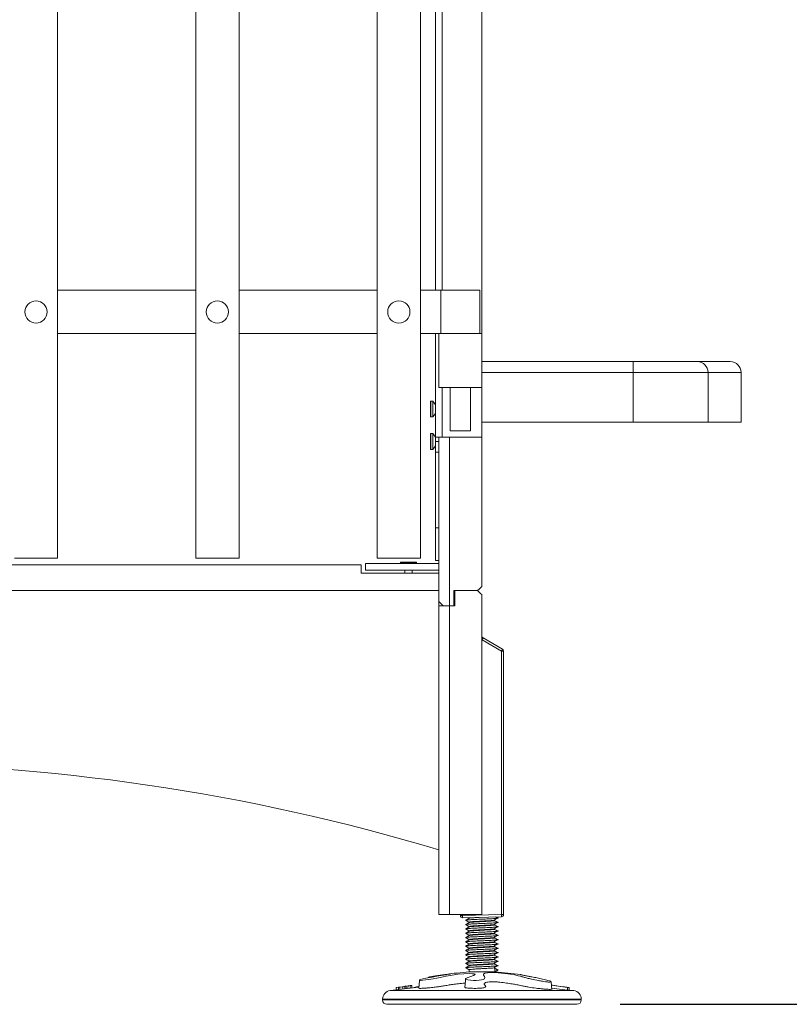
# Model space of a CAD drawing. Header units: millimetres. Extents: x 0 to 420, y 0 to 297.
# Tile 61 of 131: x 252 to 270, y 171 to 193. Entities that reach past the tile are written whole.
import ezdxf

# ---------------------------------------------------------------- set-up
doc = ezdxf.new("R2010")
doc.units = ezdxf.units.MM
doc.layers.add('0COTES', color=5, linetype='Continuous')
doc.styles.add('SLDTEXTSTYLE0', font='TXT', dxfattribs={"width": 0.75})
doc.dimstyles.new('SLDDIMSTYLE0', dxfattribs={"dimtxt": 3.5, "dimasz": 3.302, "dimexe": 0, "dimexo": 0.0625, "dimgap": 0.875, "dimtad": 1, "dimdec": 0, "dimlfac": 20, "dimrnd": 1e-09, "dimzin": 12, "dimdsep": 46, "dimtxsty": 'SLDTEXTSTYLE0', "dimsah": 1, "dimcen": 0.09, "dimadec": 0, "dimazin": 3, "dimtfac": 1, "dimtdec": 0, "dimtofl": 0, "dimtmove": 0, "dimatfit": 3, "dimfxl": 0, "dimfrac": 2, "dimtolj": 1, "dimtzin": 12, "dimarcsym": 0})

# ---------------------------------------------------------------- blocks, each defined once
blk = doc.blocks.new('_D_3')
at = {"layer": '0COTES'}
for p, q in [((263.356, 271.001), (279.574, 271.001)), ((278.574, 271.001), (278.574, 170.526)), ((265.606, 170.526), (279.574, 170.526))]:
    blk.add_line(p, q, dxfattribs=at)
for points in [[(278.574, 271.001), (278.066, 267.699), (279.082, 267.699)], [(278.574, 170.526), (279.082, 173.828), (278.066, 173.828)]]:
    blk.add_solid(points, dxfattribs=at)
at = {"layer": '0COTES', "insert": (274.063, 205.677), "char_height": 3.5, "attachment_point": 1, "rotation": 90, "style": 'SLDTEXTSTYLE0'}
blk.add_mtext('2010', dxfattribs=at)

msp = doc.modelspace()

# ---------------------------------------------------------------- linework, layer by layer
at = {"color": 7, "linetype": 'Continuous', "lineweight": 18}
for p, q in [((252.581, 208.351), (252.581, 180.851)), ((255.781, 180.851), (255.781, 208.351)), ((256.781, 208.351), (256.781, 180.851)), ((259.981, 180.851), (259.981, 208.351)), ((260.981, 208.351), (260.981, 180.851)), ((262.406, 203.301), (262.406, 183.651)), ((261.331, 187.051), (261.331, 202.151)), ((255.781, 187.051), (252.581, 187.051)), ((259.981, 187.051), (256.781, 187.051)), ((261.456, 187.051), (260.981, 187.051)), ((261.456, 187.051), (261.456, 186.051)), ((262.356, 187.051), (261.456, 187.051)), ((262.356, 186.051), (262.356, 187.051)), ((255.781, 186.051), (252.581, 186.051)), ((259.981, 186.051), (256.781, 186.051)), ((261.406, 186.051), (260.981, 186.051)), ((261.331, 183.651), (261.331, 186.051)), ((261.406, 186.051), (261.406, 184.801)), ((262.406, 186.051), (261.406, 186.051)), ((262.406, 184.801), (262.406, 186.051)), ((262.406, 185.401), (265.906, 185.401)), ((265.906, 185.151), (265.906, 185.401)), ((265.906, 185.401), (267.394, 185.401)), ((267.394, 185.401), (268.156, 185.401)), ((265.906, 185.151), (262.406, 185.151)), ((265.906, 185.151), (265.906, 184.001)), ((267.642, 185.151), (265.906, 185.151)), ((267.642, 185.151), (267.642, 184.001)), ((268.406, 184.001), (268.406, 185.151)), ((262.406, 184.801), (261.406, 184.801)), ((261.668, 184.801), (261.668, 183.801)), ((262.143, 183.801), (262.143, 184.801)), ((261.22, 184.484), (261.215, 184.479)), ((261.215, 184.365), (261.215, 184.479)), ((261.215, 184.124), (261.215, 184.365)), ((261.265, 184.484), (261.22, 184.484)), ((261.22, 184.484), (261.22, 184.367)), ((261.22, 184.367), (261.22, 184.119)), ((261.331, 184.401), (261.265, 184.484)), ((261.265, 184.119), (261.265, 184.484)), ((261.265, 184.119), (261.331, 184.201)), ((261.215, 184.124), (261.22, 184.119)), ((261.22, 184.119), (261.265, 184.119)), ((262.406, 184.001), (265.906, 184.001)), ((265.906, 184.001), (267.642, 184.001)), ((267.642, 184.001), (268.406, 184.001)), ((261.22, 183.734), (261.215, 183.729)), ((261.215, 183.374), (261.215, 183.729)), ((261.265, 183.734), (261.22, 183.734)), ((261.22, 183.734), (261.22, 183.369)), ((261.331, 183.651), (261.265, 183.734)), ((261.265, 183.369), (261.265, 183.734)), ((262.143, 183.801), (261.668, 183.801)), ((261.265, 183.369), (261.331, 183.451)), ((261.481, 183.651), (261.331, 183.651)), ((261.331, 183.551), (261.331, 183.651)), ((261.331, 183.551), (261.406, 183.551)), ((261.331, 183.301), (261.331, 183.551)), ((261.406, 183.551), (261.406, 183.651)), ((261.406, 183.551), (261.406, 183.301)), ((262.406, 183.651), (261.481, 183.651)), ((262.406, 180.201), (262.406, 183.651)), ((261.215, 183.374), (261.22, 183.369)), ((261.22, 183.369), (261.265, 183.369)), ((261.406, 183.301), (261.331, 183.301)), ((261.331, 181.551), (261.331, 183.301)), ((261.406, 181.551), (261.406, 183.301)), ((261.331, 181.551), (261.406, 181.551)), ((261.331, 180.801), (261.331, 181.551)), ((261.406, 181.551), (261.406, 180.822)), ((252.581, 180.851), (251.581, 180.851)), ((256.781, 180.851), (255.781, 180.851)), ((259.706, 180.726), (259.706, 180.576)), ((259.706, 180.726), (261.406, 180.726)), ((260.981, 180.851), (259.981, 180.851)), ((260.528, 180.759), (260.523, 180.754)), ((260.523, 180.754), (260.523, 180.726)), ((260.888, 180.754), (260.523, 180.754)), ((260.528, 180.759), (260.883, 180.759)), ((260.888, 180.754), (260.883, 180.759)), ((260.888, 180.726), (260.888, 180.754)), ((261.406, 180.801), (261.331, 180.801)), ((261.406, 179.851), (261.406, 180.822)), ((259.606, 180.701), (236.006, 180.701)), ((259.606, 180.501), (259.606, 180.701)), ((261.406, 180.501), (259.606, 180.501)), ((259.706, 180.576), (261.406, 180.576)), ((260.618, 180.576), (260.618, 180.501)), ((260.793, 180.501), (260.793, 180.576)), ((261.406, 180.101), (234.206, 180.101)), ((261.406, 174.101), (261.406, 180.101)), ((261.756, 180.101), (262.306, 180.101)), ((261.756, 179.751), (261.756, 180.101)), ((261.781, 180.101), (262.306, 180.101)), ((261.781, 179.751), (261.781, 180.101)), ((261.506, 179.751), (261.406, 179.851)), ((262.406, 180.001), (262.406, 172.601)), ((261.406, 179.751), (261.406, 172.601)), ((261.406, 179.751), (261.656, 179.751)), ((261.656, 179.751), (261.506, 179.751)), ((261.656, 172.601), (261.656, 179.751)), ((261.656, 179.751), (261.781, 179.751)), ((261.656, 179.751), (261.756, 179.751)), ((262.857, 178.702), (262.407, 178.962)), ((262.431, 179.005), (262.881, 178.746)), ((262.857, 172.601), (262.857, 178.702)), ((262.906, 178.702), (262.857, 178.702)), ((262.906, 178.702), (262.906, 172.601)), ((261.656, 172.601), (261.406, 172.601)), ((262.406, 172.601), (261.656, 172.601)), ((261.906, 172.578), (261.906, 172.601)), ((261.957, 172.578), (261.906, 172.578)), ((261.957, 172.578), (262.857, 172.601)), ((262.857, 172.551), (261.957, 172.528)), ((262.096, 172.531), (262.106, 172.526)), ((262.106, 172.526), (262.127, 172.532)), ((262.106, 172.526), (262.106, 172.517)), ((262.752, 172.528), (262.72, 172.548)), ((262.906, 172.601), (262.857, 172.601)), ((262.033, 172.47), (262.028, 172.471)), ((262.033, 172.37), (262.028, 172.371)), ((262.106, 172.426), (262.106, 172.417)), ((262.106, 172.326), (262.106, 172.317)), ((262.706, 172.466), (262.706, 172.476)), ((262.706, 172.366), (262.706, 172.376)), ((262.706, 172.266), (262.706, 172.276)), ((262.033, 172.27), (262.028, 172.271)), ((262.033, 172.17), (262.028, 172.171)), ((262.033, 172.07), (262.028, 172.071)), ((262.106, 172.226), (262.106, 172.217)), ((262.106, 172.126), (262.106, 172.117)), ((262.706, 172.166), (262.706, 172.176)), ((262.706, 172.066), (262.706, 172.076)), ((262.033, 171.97), (262.028, 171.971)), ((262.033, 171.87), (262.028, 171.871)), ((262.106, 172.026), (262.106, 172.017)), ((262.106, 171.926), (262.106, 171.917)), ((262.106, 171.826), (262.106, 171.817)), ((262.706, 171.966), (262.706, 171.976)), ((262.706, 171.866), (262.706, 171.876)), ((262.033, 171.77), (262.028, 171.771)), ((262.033, 171.67), (262.028, 171.671)), ((262.106, 171.726), (262.106, 171.717)), ((262.106, 171.626), (262.106, 171.617)), ((262.706, 171.766), (262.706, 171.776)), ((262.706, 171.666), (262.706, 171.676)), ((262.033, 171.57), (262.028, 171.571)), ((262.033, 171.47), (262.028, 171.471)), ((262.033, 171.37), (262.028, 171.371)), ((262.106, 171.526), (262.106, 171.517)), ((262.106, 171.426), (262.106, 171.417)), ((262.706, 171.566), (262.706, 171.576)), ((262.706, 171.466), (262.706, 171.476)), ((262.706, 171.366), (262.706, 171.376)), ((262.784, 171.321), (262.706, 171.366)), ((262.706, 171.366), (262.706, 171.276)), ((261.174, 171.158), (261.172, 171.143)), ((262.106, 171.326), (262.106, 171.276)), ((262.106, 171.276), (262.706, 171.276)), ((262.706, 171.276), (262.784, 171.321)), ((260.944, 170.925), (260.281, 170.842)), ((260.423, 170.918), (260.422, 170.86)), ((260.423, 170.918), (260.472, 170.925)), ((260.472, 170.925), (260.473, 170.866)), ((260.472, 170.925), (260.502, 170.925)), ((260.502, 170.925), (260.573, 170.934)), ((260.502, 170.925), (260.502, 170.87)), ((260.573, 170.938), (260.572, 170.879)), ((260.573, 170.938), (260.62, 170.944)), ((260.62, 170.944), (260.621, 170.885)), ((260.62, 170.944), (260.65, 170.944)), ((260.65, 170.944), (260.695, 170.95)), ((260.65, 170.944), (260.65, 170.888)), ((260.695, 170.954), (260.693, 170.894)), ((260.695, 170.954), (260.742, 170.96)), ((260.742, 170.96), (260.743, 170.9)), ((260.742, 170.96), (260.784, 170.96)), ((260.784, 170.96), (260.785, 170.905)), ((260.835, 170.919), (260.946, 170.945)), ((260.835, 170.919), (260.835, 170.911)), ((264.022, 170.87), (264.006, 171.05)), ((264.017, 170.969), (264.013, 170.969)), ((264.014, 170.967), (264.387, 170.919)), ((264.041, 170.968), (264.017, 170.969)), ((264.14, 170.955), (264.041, 170.968)), ((264.116, 170.956), (264.14, 170.955)), ((264.295, 170.933), (264.116, 170.956)), ((264.14, 170.955), (264.14, 170.953)), ((264.319, 170.932), (264.295, 170.933)), ((264.423, 170.919), (264.319, 170.932)), ((264.387, 170.919), (264.388, 170.856)), ((264.387, 170.919), (264.423, 170.919)), ((264.423, 170.919), (264.424, 170.856)), ((264.019, 170.902), (264.388, 170.856)), ((264.388, 170.856), (264.424, 170.856)), ((264.531, 170.842), (264.424, 170.856)), ((260.106, 170.644), (260.106, 170.626)), ((260.206, 170.526), (262.406, 170.526)), ((262.406, 170.526), (264.606, 170.526)), ((264.706, 170.626), (264.706, 170.644))]:
    msp.add_line(p, q, dxfattribs=at)
at = {"color": 8, "linetype": 'Continuous', "lineweight": 18}
for p, q in [((261.481, 200.901), (261.481, 187.051)), ((268.406, 185.151), (267.642, 185.151)), ((261.481, 184.801), (261.481, 183.651)), ((261.656, 183.651), (261.656, 179.751)), ((261.957, 172.601), (261.957, 172.578)), ((260.281, 170.842), (262.406, 170.842)), ((262.406, 170.842), (264.531, 170.842)), ((260.106, 170.644), (262.406, 170.644)), ((260.106, 170.626), (262.406, 170.626)), ((262.406, 170.644), (264.706, 170.644)), ((262.406, 170.626), (264.706, 170.626))]:
    msp.add_line(p, q, dxfattribs=at)
at = {"color": 7, "linetype": 'Continuous', "lineweight": 18, "flags": 128}
for points in [[(262.306, 180.101), (262.349, 180.144), (262.381, 180.176), (262.4, 180.195), (262.406, 180.201)], [(262.306, 180.101), (262.349, 180.058), (262.381, 180.027), (262.4, 180.008), (262.406, 180.001)], [(261.174, 171.158), (261.175, 171.158), (261.188, 171.161), (261.235, 171.17), (261.327, 171.185), (261.436, 171.202), (261.545, 171.217), (261.614, 171.225), (261.652, 171.229), (261.671, 171.23), (261.667, 171.227), (261.634, 171.22), (261.581, 171.21), (261.464, 171.191), (261.359, 171.175), (261.25, 171.157), (261.104, 171.131), (261.034, 171.115), (260.986, 171.101), (260.96, 171.089), (260.962, 171.083), (260.987, 171.081), (261.035, 171.083), (261.098, 171.089), (261.175, 171.099), (261.28, 171.116), (261.363, 171.131), (261.442, 171.147), (261.579, 171.176), (261.717, 171.202), (261.846, 171.22), (261.989, 171.232), (262.124, 171.237), (262.184, 171.235), (262.223, 171.231), (262.243, 171.225), (262.245, 171.213), (262.209, 171.191), (262.149, 171.166), (262.061, 171.136), (262.034, 171.123), (262.027, 171.113), (262.039, 171.105), (262.08, 171.094), (262.14, 171.086), (262.21, 171.081), (262.275, 171.081), (262.338, 171.085), (262.398, 171.093), (262.437, 171.103), (262.466, 171.119), (262.475, 171.144), (262.465, 171.168), (262.444, 171.197), (262.438, 171.223), (262.47, 171.244), (262.536, 171.258), (262.598, 171.262), (262.681, 171.262), (262.784, 171.256), (262.932, 171.242), (263.07, 171.223), (263.165, 171.206), (263.248, 171.188), (263.294, 171.176), (263.294, 171.176)], [(260.959, 171.087), (260.957, 171.068), (260.942, 170.9)], [(262.027, 171.116), (262.023, 171.068), (262.01, 170.92)]]:
    msp.add_lwpolyline(points, dxfattribs=at)
at = {"color": 7, "linetype": 'Continuous', "lineweight": 18}
for centre in [(252.081, 186.551), (252.081, 186.551), (256.281, 186.551), (256.281, 186.551), (260.481, 186.551), (260.481, 186.551)]:
    msp.add_circle(centre, 0.257, dxfattribs=at)
for centre, radius, start, end in [((267.393, 185.152), 0.249, 359.7787, 89.7771), ((268.156, 185.151), 0.25, 0, 90), ((262.456, 179.049), 0.05, 180, 240), ((261.944, 179.244), 0.543, 328.7094, 333.9224), ((262.394, 178.984), 0.543, 328.7094, 333.9224), ((262.856, 178.702), 0.05, 0, 60), ((247.806, 128.851), 47.25, 73.2719, 106.7281), ((261.956, 172.578), 0.05, 180, 271.5), ((261.48, 172.553), 0.478, 357.0054, 2.9946), ((262.38, 172.576), 0.478, 357.0057, 2.9943), ((262.856, 172.601), 0.05, 271.5, 0), ((263.093, 159.317), 12, 94.7177, 97.3329), ((261.719, 159.317), 12, 82.426, 85.2823), ((260.306, 170.644), 0.2, 97.125, 180), ((264.506, 170.644), 0.2, 0, 82.875), ((260.206, 170.626), 0.1, 180, 270), ((264.606, 170.626), 0.1, 270, 0)]:
    msp.add_arc(centre, radius, start, end, dxfattribs=at)
for points, knots in [([(262.107, 172.517), (262.094, 172.51), (262.068, 172.495), (262.042, 172.48), (262.029, 172.472)], [0, 0, 0, 0, 0.499874, 1, 1, 1, 1]), ([(262.033, 172.472), (262.038, 172.474), (262.049, 172.478), (262.133, 172.484), (262.257, 172.49), (262.406, 172.496), (262.554, 172.503), (262.68, 172.508), (262.765, 172.515), (262.79, 172.521), (262.781, 172.525), (262.752, 172.528), (262.75, 172.528)], [0, 0, 0, 0, 0.0915659, 0.2062388, 0.3163834, 0.4300634, 0.5437434, 0.6538879, 0.7685609, 0.8803052, 0.9920495, 1, 1, 1, 1]), ([(262.111, 172.518), (262.115, 172.519), (262.123, 172.523), (262.189, 172.529), (262.268, 172.534), (262.324, 172.537), (262.341, 172.538)], [0, 0, 0, 0, 0.241416, 0.557974, 0.862005, 1, 1, 1, 1]), ([(262.679, 172.47), (262.691, 172.477), (262.715, 172.492), (262.739, 172.507), (262.752, 172.515)], [0, 0, 0, 0, 0.499978, 1, 1, 1, 1]), ([(262.029, 172.47), (262.042, 172.463), (262.068, 172.448), (262.093, 172.433), (262.106, 172.426)], [0, 0, 0, 0, 0.507471, 1, 1, 1, 1]), ([(262.107, 172.417), (262.094, 172.41), (262.068, 172.395), (262.042, 172.38), (262.029, 172.372)], [0, 0, 0, 0, 0.499876, 1, 1, 1, 1]), ([(262.029, 172.37), (262.042, 172.363), (262.068, 172.348), (262.093, 172.333), (262.106, 172.326)], [0, 0, 0, 0, 0.5074731, 1, 1, 1, 1]), ([(262.107, 172.317), (262.094, 172.31), (262.068, 172.295), (262.042, 172.28), (262.029, 172.272)], [0, 0, 0, 0, 0.499872, 1, 1, 1, 1]), ([(262.033, 172.372), (262.038, 172.374), (262.049, 172.378), (262.133, 172.384), (262.257, 172.39), (262.406, 172.396), (262.554, 172.403), (262.68, 172.408), (262.765, 172.415), (262.79, 172.421), (262.781, 172.425), (262.752, 172.428), (262.75, 172.428)], [0, 0, 0, 0, 0.091566, 0.206239, 0.316383, 0.430063, 0.543743, 0.653888, 0.768561, 0.880305, 0.992049, 1, 1, 1, 1]), ([(262.033, 172.272), (262.038, 172.274), (262.049, 172.278), (262.133, 172.284), (262.257, 172.29), (262.406, 172.296), (262.554, 172.303), (262.68, 172.308), (262.765, 172.315), (262.79, 172.321), (262.781, 172.325), (262.752, 172.328), (262.75, 172.328)], [0, 0, 0, 0, 0.0915659, 0.2062388, 0.3163834, 0.4300633, 0.5437434, 0.6538879, 0.7685609, 0.8803052, 0.9920495, 1, 1, 1, 1]), ([(262.106, 172.426), (262.11, 172.428), (262.119, 172.432), (262.189, 172.439), (262.288, 172.445), (262.406, 172.451), (262.523, 172.458), (262.623, 172.463), (262.66, 172.467), (262.678, 172.47)], [0, 0, 0, 0, 0.143315, 0.290395, 0.431654, 0.577457, 0.72326, 0.864519, 1, 1, 1, 1]), ([(262.106, 172.326), (262.11, 172.328), (262.119, 172.332), (262.189, 172.339), (262.288, 172.345), (262.406, 172.351), (262.523, 172.358), (262.623, 172.363), (262.66, 172.367), (262.678, 172.37)], [0, 0, 0, 0, 0.143315, 0.290395, 0.431654, 0.577457, 0.72326, 0.864519, 1, 1, 1, 1]), ([(262.111, 172.418), (262.115, 172.419), (262.123, 172.423), (262.189, 172.429), (262.288, 172.435), (262.406, 172.441), (262.524, 172.448), (262.623, 172.453), (262.693, 172.46), (262.702, 172.464), (262.706, 172.466)], [0, 0, 0, 0, 0.099813, 0.230695, 0.356396, 0.486141, 0.615886, 0.741588, 0.872469, 1, 1, 1, 1]), ([(262.111, 172.318), (262.115, 172.319), (262.123, 172.323), (262.189, 172.329), (262.288, 172.335), (262.406, 172.341), (262.524, 172.348), (262.623, 172.353), (262.693, 172.36), (262.702, 172.364), (262.706, 172.366)], [0, 0, 0, 0, 0.099813, 0.230695, 0.356396, 0.486141, 0.615886, 0.741588, 0.872469, 1, 1, 1, 1]), ([(262.679, 172.37), (262.691, 172.377), (262.715, 172.392), (262.739, 172.407), (262.752, 172.415)], [0, 0, 0, 0, 0.499982, 1, 1, 1, 1]), ([(262.679, 172.27), (262.691, 172.277), (262.715, 172.292), (262.739, 172.307), (262.752, 172.315)], [0, 0, 0, 0, 0.499982, 1, 1, 1, 1]), ([(262.752, 172.428), (262.739, 172.435), (262.716, 172.45), (262.693, 172.464), (262.682, 172.471)], [0, 0, 0, 0, 0.519337, 1, 1, 1, 1]), ([(262.752, 172.328), (262.739, 172.335), (262.716, 172.35), (262.693, 172.364), (262.682, 172.371)], [0, 0, 0, 0, 0.519339, 1, 1, 1, 1]), ([(262.029, 172.27), (262.042, 172.263), (262.068, 172.248), (262.093, 172.233), (262.106, 172.226)], [0, 0, 0, 0, 0.507475, 1, 1, 1, 1]), ([(262.107, 172.217), (262.094, 172.21), (262.068, 172.195), (262.042, 172.18), (262.029, 172.172)], [0, 0, 0, 0, 0.499872, 1, 1, 1, 1]), ([(262.029, 172.17), (262.042, 172.163), (262.068, 172.148), (262.093, 172.133), (262.106, 172.126)], [0, 0, 0, 0, 0.507471, 1, 1, 1, 1]), ([(262.107, 172.117), (262.094, 172.11), (262.068, 172.095), (262.042, 172.08), (262.029, 172.072)], [0, 0, 0, 0, 0.499876, 1, 1, 1, 1]), ([(262.029, 172.07), (262.042, 172.063), (262.068, 172.048), (262.093, 172.033), (262.106, 172.026)], [0, 0, 0, 0, 0.507471, 1, 1, 1, 1]), ([(262.033, 172.172), (262.038, 172.174), (262.049, 172.178), (262.133, 172.184), (262.257, 172.19), (262.406, 172.196), (262.554, 172.203), (262.68, 172.208), (262.765, 172.215), (262.79, 172.221), (262.781, 172.225), (262.752, 172.228), (262.75, 172.228)], [0, 0, 0, 0, 0.091566, 0.206239, 0.316383, 0.430063, 0.543743, 0.653888, 0.768561, 0.880305, 0.992049, 1, 1, 1, 1]), ([(262.033, 172.072), (262.038, 172.074), (262.049, 172.078), (262.133, 172.084), (262.257, 172.09), (262.406, 172.096), (262.554, 172.103), (262.68, 172.108), (262.765, 172.115), (262.79, 172.121), (262.781, 172.125), (262.752, 172.128), (262.75, 172.128)], [0, 0, 0, 0, 0.091566, 0.206239, 0.316383, 0.430063, 0.543743, 0.653888, 0.768561, 0.880305, 0.992049, 1, 1, 1, 1]), ([(262.106, 172.226), (262.11, 172.228), (262.119, 172.232), (262.189, 172.239), (262.288, 172.245), (262.406, 172.251), (262.523, 172.258), (262.623, 172.263), (262.66, 172.267), (262.678, 172.27)], [0, 0, 0, 0, 0.143315, 0.290395, 0.431654, 0.577457, 0.72326, 0.864519, 1, 1, 1, 1]), ([(262.106, 172.126), (262.11, 172.128), (262.119, 172.132), (262.189, 172.139), (262.288, 172.145), (262.406, 172.151), (262.523, 172.158), (262.623, 172.163), (262.66, 172.167), (262.678, 172.17)], [0, 0, 0, 0, 0.143315, 0.290395, 0.431654, 0.577457, 0.72326, 0.864519, 1, 1, 1, 1]), ([(262.106, 172.026), (262.11, 172.028), (262.119, 172.032), (262.189, 172.039), (262.288, 172.045), (262.406, 172.051), (262.523, 172.058), (262.623, 172.063), (262.66, 172.067), (262.678, 172.07)], [0, 0, 0, 0, 0.143315, 0.290395, 0.431654, 0.577457, 0.72326, 0.864519, 1, 1, 1, 1]), ([(262.111, 172.218), (262.115, 172.219), (262.123, 172.223), (262.189, 172.229), (262.288, 172.235), (262.406, 172.241), (262.524, 172.248), (262.623, 172.253), (262.693, 172.26), (262.702, 172.264), (262.706, 172.266)], [0, 0, 0, 0, 0.099813, 0.230694, 0.356396, 0.486141, 0.615886, 0.741588, 0.872469, 1, 1, 1, 1]), ([(262.111, 172.118), (262.115, 172.119), (262.123, 172.123), (262.189, 172.129), (262.288, 172.135), (262.406, 172.141), (262.524, 172.148), (262.623, 172.153), (262.693, 172.16), (262.702, 172.164), (262.706, 172.166)], [0, 0, 0, 0, 0.099813, 0.230695, 0.356396, 0.486141, 0.615886, 0.741588, 0.872469, 1, 1, 1, 1]), ([(262.111, 172.018), (262.115, 172.019), (262.123, 172.023), (262.189, 172.029), (262.288, 172.035), (262.406, 172.041), (262.524, 172.048), (262.623, 172.053), (262.693, 172.06), (262.702, 172.064), (262.706, 172.066)], [0, 0, 0, 0, 0.099813, 0.230695, 0.356396, 0.486141, 0.615886, 0.741588, 0.872469, 1, 1, 1, 1]), ([(262.679, 172.17), (262.691, 172.177), (262.715, 172.192), (262.739, 172.207), (262.752, 172.215)], [0, 0, 0, 0, 0.499978, 1, 1, 1, 1]), ([(262.679, 172.07), (262.691, 172.077), (262.715, 172.092), (262.739, 172.107), (262.752, 172.115)], [0, 0, 0, 0, 0.499982, 1, 1, 1, 1]), ([(262.752, 172.228), (262.739, 172.235), (262.716, 172.25), (262.693, 172.264), (262.682, 172.271)], [0, 0, 0, 0, 0.519339, 1, 1, 1, 1]), ([(262.752, 172.128), (262.739, 172.135), (262.716, 172.15), (262.693, 172.164), (262.682, 172.171)], [0, 0, 0, 0, 0.519337, 1, 1, 1, 1]), ([(262.752, 172.028), (262.739, 172.035), (262.716, 172.05), (262.693, 172.064), (262.682, 172.071)], [0, 0, 0, 0, 0.519337, 1, 1, 1, 1]), ([(262.107, 172.017), (262.094, 172.01), (262.068, 171.995), (262.042, 171.98), (262.029, 171.972)], [0, 0, 0, 0, 0.499876, 1, 1, 1, 1]), ([(262.029, 171.97), (262.042, 171.963), (262.068, 171.948), (262.093, 171.933), (262.106, 171.926)], [0, 0, 0, 0, 0.5074731, 1, 1, 1, 1]), ([(262.107, 171.917), (262.094, 171.91), (262.068, 171.895), (262.042, 171.88), (262.029, 171.872)], [0, 0, 0, 0, 0.499872, 1, 1, 1, 1]), ([(262.029, 171.87), (262.042, 171.863), (262.068, 171.848), (262.093, 171.833), (262.106, 171.826)], [0, 0, 0, 0, 0.507475, 1, 1, 1, 1]), ([(262.033, 171.972), (262.038, 171.974), (262.049, 171.978), (262.133, 171.984), (262.257, 171.99), (262.406, 171.996), (262.554, 172.003), (262.68, 172.008), (262.765, 172.015), (262.79, 172.021), (262.781, 172.025), (262.752, 172.028), (262.75, 172.028)], [0, 0, 0, 0, 0.0915659, 0.2062388, 0.3163834, 0.4300633, 0.5437434, 0.6538879, 0.7685609, 0.8803052, 0.9920495, 1, 1, 1, 1]), ([(262.033, 171.872), (262.038, 171.874), (262.049, 171.878), (262.133, 171.884), (262.257, 171.89), (262.406, 171.896), (262.554, 171.903), (262.68, 171.908), (262.765, 171.915), (262.79, 171.921), (262.781, 171.925), (262.752, 171.928), (262.75, 171.928)], [0, 0, 0, 0, 0.0915659, 0.2062388, 0.3163834, 0.4300633, 0.5437434, 0.6538879, 0.7685609, 0.8803052, 0.9920495, 1, 1, 1, 1]), ([(262.033, 171.772), (262.038, 171.774), (262.049, 171.778), (262.133, 171.784), (262.257, 171.79), (262.406, 171.796), (262.554, 171.803), (262.68, 171.808), (262.765, 171.815), (262.79, 171.821), (262.781, 171.825), (262.752, 171.828), (262.75, 171.828)], [0, 0, 0, 0, 0.0915659, 0.2062388, 0.3163834, 0.4300634, 0.5437434, 0.6538879, 0.7685609, 0.8803052, 0.9920495, 1, 1, 1, 1]), ([(262.106, 171.926), (262.11, 171.928), (262.119, 171.932), (262.189, 171.939), (262.288, 171.945), (262.406, 171.951), (262.523, 171.958), (262.623, 171.963), (262.66, 171.967), (262.678, 171.97)], [0, 0, 0, 0, 0.143315, 0.290395, 0.431654, 0.577457, 0.72326, 0.864519, 1, 1, 1, 1]), ([(262.106, 171.826), (262.11, 171.828), (262.119, 171.832), (262.189, 171.839), (262.288, 171.845), (262.406, 171.851), (262.523, 171.858), (262.623, 171.863), (262.66, 171.867), (262.678, 171.87)], [0, 0, 0, 0, 0.143315, 0.290395, 0.431654, 0.577457, 0.72326, 0.864519, 1, 1, 1, 1]), ([(262.111, 171.918), (262.115, 171.919), (262.123, 171.923), (262.189, 171.929), (262.288, 171.935), (262.406, 171.941), (262.524, 171.948), (262.623, 171.953), (262.693, 171.96), (262.702, 171.964), (262.706, 171.966)], [0, 0, 0, 0, 0.099813, 0.230695, 0.356396, 0.486141, 0.615886, 0.741588, 0.872469, 1, 1, 1, 1]), ([(262.111, 171.818), (262.115, 171.819), (262.123, 171.823), (262.189, 171.829), (262.288, 171.835), (262.406, 171.841), (262.524, 171.848), (262.623, 171.853), (262.693, 171.86), (262.702, 171.864), (262.706, 171.866)], [0, 0, 0, 0, 0.099813, 0.230694, 0.356396, 0.486141, 0.615886, 0.741588, 0.872469, 1, 1, 1, 1]), ([(262.679, 171.97), (262.691, 171.977), (262.715, 171.992), (262.739, 172.007), (262.752, 172.015)], [0, 0, 0, 0, 0.499982, 1, 1, 1, 1]), ([(262.679, 171.87), (262.691, 171.877), (262.715, 171.892), (262.739, 171.907), (262.752, 171.915)], [0, 0, 0, 0, 0.499978, 1, 1, 1, 1]), ([(262.752, 171.928), (262.739, 171.935), (262.716, 171.95), (262.693, 171.964), (262.682, 171.971)], [0, 0, 0, 0, 0.519339, 1, 1, 1, 1]), ([(262.752, 171.828), (262.739, 171.835), (262.716, 171.85), (262.693, 171.864), (262.682, 171.871)], [0, 0, 0, 0, 0.519339, 1, 1, 1, 1]), ([(262.107, 171.817), (262.094, 171.81), (262.068, 171.795), (262.042, 171.78), (262.029, 171.772)], [0, 0, 0, 0, 0.499874, 1, 1, 1, 1]), ([(262.029, 171.77), (262.042, 171.763), (262.068, 171.748), (262.093, 171.733), (262.106, 171.726)], [0, 0, 0, 0, 0.507471, 1, 1, 1, 1]), ([(262.107, 171.717), (262.094, 171.71), (262.068, 171.695), (262.042, 171.68), (262.029, 171.672)], [0, 0, 0, 0, 0.499876, 1, 1, 1, 1]), ([(262.029, 171.67), (262.042, 171.663), (262.068, 171.648), (262.093, 171.633), (262.106, 171.626)], [0, 0, 0, 0, 0.5074731, 1, 1, 1, 1]), ([(262.107, 171.617), (262.094, 171.61), (262.068, 171.595), (262.042, 171.58), (262.029, 171.572)], [0, 0, 0, 0, 0.499876, 1, 1, 1, 1]), ([(262.033, 171.672), (262.038, 171.674), (262.049, 171.678), (262.133, 171.684), (262.257, 171.69), (262.406, 171.696), (262.554, 171.703), (262.68, 171.708), (262.765, 171.715), (262.79, 171.721), (262.781, 171.725), (262.752, 171.728), (262.75, 171.728)], [0, 0, 0, 0, 0.0915659, 0.2062388, 0.3163834, 0.4300633, 0.5437434, 0.6538879, 0.7685609, 0.8803052, 0.9920495, 1, 1, 1, 1]), ([(262.033, 171.572), (262.038, 171.574), (262.049, 171.578), (262.133, 171.584), (262.257, 171.59), (262.406, 171.596), (262.554, 171.603), (262.68, 171.608), (262.765, 171.615), (262.79, 171.621), (262.781, 171.625), (262.752, 171.628), (262.75, 171.628)], [0, 0, 0, 0, 0.0915659, 0.2062388, 0.3163834, 0.4300633, 0.5437434, 0.6538879, 0.7685609, 0.8803052, 0.9920495, 1, 1, 1, 1]), ([(262.106, 171.726), (262.11, 171.728), (262.119, 171.732), (262.189, 171.739), (262.288, 171.745), (262.406, 171.751), (262.523, 171.758), (262.623, 171.763), (262.66, 171.767), (262.678, 171.77)], [0, 0, 0, 0, 0.143315, 0.290395, 0.431654, 0.577457, 0.72326, 0.864519, 1, 1, 1, 1]), ([(262.106, 171.626), (262.11, 171.628), (262.119, 171.632), (262.189, 171.639), (262.288, 171.645), (262.406, 171.651), (262.523, 171.658), (262.623, 171.663), (262.66, 171.667), (262.678, 171.67)], [0, 0, 0, 0, 0.143315, 0.290395, 0.431654, 0.577457, 0.72326, 0.864519, 1, 1, 1, 1]), ([(262.111, 171.718), (262.115, 171.719), (262.123, 171.723), (262.189, 171.729), (262.288, 171.735), (262.406, 171.741), (262.524, 171.748), (262.623, 171.753), (262.693, 171.76), (262.702, 171.764), (262.706, 171.766)], [0, 0, 0, 0, 0.099813, 0.230695, 0.356396, 0.486141, 0.615886, 0.741588, 0.872469, 1, 1, 1, 1]), ([(262.111, 171.618), (262.115, 171.619), (262.123, 171.623), (262.189, 171.629), (262.288, 171.635), (262.406, 171.641), (262.524, 171.648), (262.623, 171.653), (262.693, 171.66), (262.702, 171.664), (262.706, 171.666)], [0, 0, 0, 0, 0.099813, 0.230695, 0.356396, 0.486141, 0.615886, 0.741588, 0.872469, 1, 1, 1, 1]), ([(262.679, 171.77), (262.691, 171.777), (262.715, 171.792), (262.739, 171.807), (262.752, 171.815)], [0, 0, 0, 0, 0.499978, 1, 1, 1, 1]), ([(262.679, 171.67), (262.691, 171.677), (262.715, 171.692), (262.739, 171.707), (262.752, 171.715)], [0, 0, 0, 0, 0.499982, 1, 1, 1, 1]), ([(262.679, 171.57), (262.691, 171.577), (262.715, 171.592), (262.739, 171.607), (262.752, 171.615)], [0, 0, 0, 0, 0.499982, 1, 1, 1, 1]), ([(262.752, 171.728), (262.739, 171.735), (262.716, 171.75), (262.693, 171.764), (262.682, 171.771)], [0, 0, 0, 0, 0.519337, 1, 1, 1, 1]), ([(262.752, 171.628), (262.739, 171.635), (262.716, 171.65), (262.693, 171.664), (262.682, 171.671)], [0, 0, 0, 0, 0.519339, 1, 1, 1, 1]), ([(262.029, 171.57), (262.042, 171.563), (262.068, 171.548), (262.093, 171.533), (262.106, 171.526)], [0, 0, 0, 0, 0.5074731, 1, 1, 1, 1]), ([(262.107, 171.517), (262.094, 171.51), (262.068, 171.495), (262.042, 171.48), (262.029, 171.472)], [0, 0, 0, 0, 0.499872, 1, 1, 1, 1]), ([(262.029, 171.47), (262.042, 171.463), (262.068, 171.448), (262.093, 171.433), (262.106, 171.426)], [0, 0, 0, 0, 0.507471, 1, 1, 1, 1]), ([(262.107, 171.417), (262.094, 171.41), (262.068, 171.395), (262.042, 171.38), (262.029, 171.372)], [0, 0, 0, 0, 0.499874, 1, 1, 1, 1]), ([(262.029, 171.37), (262.042, 171.363), (262.068, 171.348), (262.093, 171.333), (262.106, 171.326)], [0, 0, 0, 0, 0.507471, 1, 1, 1, 1]), ([(262.033, 171.472), (262.038, 171.474), (262.049, 171.478), (262.133, 171.484), (262.257, 171.49), (262.406, 171.496), (262.554, 171.503), (262.68, 171.508), (262.765, 171.515), (262.79, 171.521), (262.781, 171.525), (262.752, 171.528), (262.75, 171.528)], [0, 0, 0, 0, 0.0915659, 0.2062388, 0.3163834, 0.4300634, 0.5437434, 0.6538879, 0.7685609, 0.8803052, 0.9920495, 1, 1, 1, 1]), ([(262.033, 171.372), (262.038, 171.374), (262.049, 171.378), (262.133, 171.384), (262.257, 171.39), (262.406, 171.396), (262.554, 171.403), (262.68, 171.408), (262.765, 171.415), (262.79, 171.421), (262.781, 171.425), (262.752, 171.428), (262.75, 171.428)], [0, 0, 0, 0, 0.0915659, 0.2062388, 0.3163834, 0.4300634, 0.5437434, 0.6538879, 0.7685609, 0.8803052, 0.9920495, 1, 1, 1, 1]), ([(262.106, 171.526), (262.11, 171.528), (262.119, 171.532), (262.189, 171.539), (262.288, 171.545), (262.406, 171.551), (262.523, 171.558), (262.623, 171.563), (262.66, 171.567), (262.678, 171.57)], [0, 0, 0, 0, 0.143315, 0.290395, 0.431654, 0.577457, 0.72326, 0.864519, 1, 1, 1, 1]), ([(262.106, 171.426), (262.11, 171.428), (262.119, 171.432), (262.189, 171.439), (262.288, 171.445), (262.406, 171.451), (262.523, 171.458), (262.623, 171.463), (262.66, 171.467), (262.678, 171.47)], [0, 0, 0, 0, 0.143315, 0.290395, 0.431654, 0.577457, 0.72326, 0.864519, 1, 1, 1, 1]), ([(262.106, 171.326), (262.11, 171.328), (262.119, 171.332), (262.189, 171.339), (262.288, 171.345), (262.406, 171.351), (262.523, 171.358), (262.623, 171.363), (262.66, 171.367), (262.678, 171.37)], [0, 0, 0, 0, 0.143315, 0.290395, 0.431654, 0.577457, 0.72326, 0.864519, 1, 1, 1, 1]), ([(262.111, 171.518), (262.115, 171.519), (262.123, 171.523), (262.189, 171.529), (262.288, 171.535), (262.406, 171.541), (262.524, 171.548), (262.623, 171.553), (262.693, 171.56), (262.702, 171.564), (262.706, 171.566)], [0, 0, 0, 0, 0.0998134, 0.2306945, 0.3563961, 0.4861412, 0.6158863, 0.741588, 0.872469, 1, 1, 1, 1]), ([(262.111, 171.418), (262.115, 171.419), (262.123, 171.423), (262.189, 171.429), (262.288, 171.435), (262.406, 171.441), (262.524, 171.448), (262.623, 171.453), (262.693, 171.46), (262.702, 171.464), (262.706, 171.466)], [0, 0, 0, 0, 0.099813, 0.230694, 0.356396, 0.486141, 0.615886, 0.741588, 0.872469, 1, 1, 1, 1]), ([(262.679, 171.47), (262.691, 171.477), (262.715, 171.492), (262.739, 171.507), (262.752, 171.515)], [0, 0, 0, 0, 0.499978, 1, 1, 1, 1]), ([(262.679, 171.37), (262.691, 171.377), (262.715, 171.392), (262.739, 171.407), (262.752, 171.415)], [0, 0, 0, 0, 0.499978, 1, 1, 1, 1]), ([(262.752, 171.528), (262.739, 171.535), (262.716, 171.55), (262.693, 171.564), (262.682, 171.571)], [0, 0, 0, 0, 0.519339, 1, 1, 1, 1]), ([(262.752, 171.428), (262.739, 171.435), (262.716, 171.45), (262.693, 171.464), (262.682, 171.471)], [0, 0, 0, 0, 0.519337, 1, 1, 1, 1]), ([(262.752, 171.328), (262.739, 171.335), (262.716, 171.35), (262.693, 171.364), (262.682, 171.371)], [0, 0, 0, 0, 0.519337, 1, 1, 1, 1]), ([(262.784, 171.321), (262.783, 171.323), (262.781, 171.325), (262.752, 171.328), (262.75, 171.328)], [0, 0, 0, 0, 0.9335767, 1, 1, 1, 1]), ([(263.294, 171.176), (263.32, 171.169), (263.368, 171.156), (263.449, 171.133), (263.564, 171.106), (263.687, 171.081), (263.798, 171.06), (263.87, 171.049), (263.924, 171.043), (263.967, 171.041), (263.998, 171.043), (264.011, 171.05), (263.992, 171.062), (263.943, 171.078), (263.877, 171.096), (263.793, 171.115), (263.685, 171.137), (263.573, 171.159), (263.478, 171.177), (263.392, 171.193), (263.323, 171.206), (263.291, 171.214), (263.298, 171.212), (263.301, 171.212)], [0, 0, 0, 0, 0.06435, 0.122866, 0.183606, 0.264153, 0.304392, 0.336482, 0.360485, 0.384479, 0.420022, 0.456393, 0.493303, 0.543099, 0.581422, 0.620706, 0.685825, 0.750998, 0.796072, 0.841886, 0.906928, 0.971913, 1, 1, 1, 1]), ([(260.945, 170.9), (260.944, 170.899), (260.94, 170.897), (260.954, 170.895), (260.99, 170.895), (261.046, 170.898), (261.118, 170.903), (261.218, 170.912), (261.322, 170.924), (261.424, 170.937), (261.522, 170.952), (261.619, 170.969), (261.729, 170.987), (261.858, 171.003), (261.962, 171.013), (262.013, 171.015), (262.018, 171.015)], [0, 0, 0, 0, 0.014823, 0.063836, 0.112883, 0.16491, 0.228095, 0.291032, 0.38775, 0.469848, 0.554056, 0.663532, 0.772966, 0.880017, 0.987753, 1, 1, 1, 1]), ([(262.013, 170.92), (262.012, 170.919), (262.01, 170.915), (262.031, 170.909), (262.075, 170.903), (262.144, 170.898), (262.222, 170.895), (262.3, 170.896), (262.372, 170.9), (262.43, 170.905), (262.474, 170.915), (262.493, 170.927), (262.494, 170.942), (262.483, 170.96), (262.462, 170.98), (262.452, 171.001), (262.466, 171.02), (262.504, 171.036), (262.564, 171.046), (262.633, 171.05), (262.719, 171.047), (262.837, 171.036), (262.976, 171.019), (263.108, 170.999), (263.225, 170.978), (263.313, 170.958), (263.4, 170.939), (263.506, 170.92), (263.637, 170.902), (263.766, 170.887), (263.855, 170.879), (263.919, 170.874), (263.971, 170.872), (264.006, 170.873), (264.025, 170.875), (264.02, 170.877), (264.019, 170.878)], [0, 0, 0, 0, 0.007779, 0.022764, 0.04657, 0.071091, 0.092335, 0.113714, 0.133181, 0.154134, 0.172446, 0.20545, 0.235845, 0.266306, 0.327928, 0.366761, 0.406226, 0.449313, 0.479404, 0.501028, 0.522724, 0.5523, 0.595876, 0.640235, 0.682905, 0.73982, 0.774656, 0.810205, 0.86286, 0.896123, 0.917914, 0.934554, 0.951252, 0.973486, 0.996322, 1, 1, 1, 1])]:
    msp.add_open_spline(points, degree=3, knots=knots, dxfattribs=at)

# ---------------------------------------------------------------- dimensions: what is measured, and where the dimension line sits
at = {"layer": '0COTES'}
dim = msp.add_linear_dim(base=(278.574298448, 170.526195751), p1=(262.355989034, 271.001195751), p2=(264.605989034, 170.526195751), angle=90, dimstyle='SLDDIMSTYLE0', dxfattribs=at)
dim.commit()
dim.dimension.update_dxf_attribs({"geometry": '_D_3', "text_midpoint": (278.574298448, 210.849063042), "dimtype": 160})

doc.saveas('drawing.dxf')
